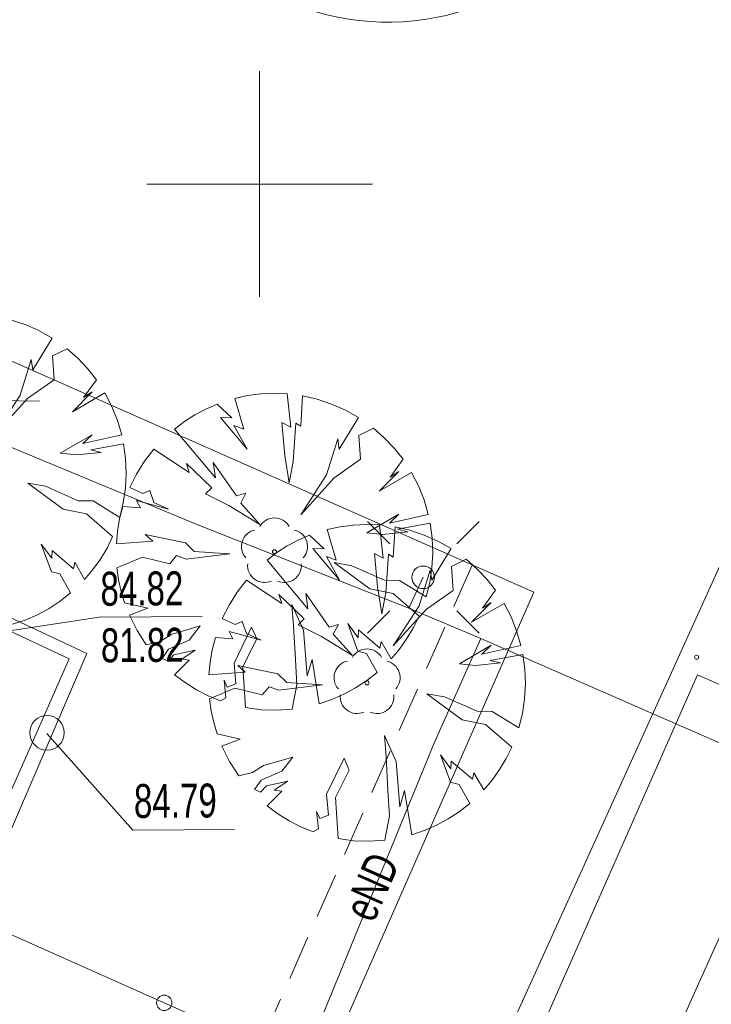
# Model space of a CAD drawing. Header units: metres. Extents: x -1013 to 1491576, y -5789570 to 1032.
# Tile 50 of 62: x 93 to 108, y -53 to -32. Entities that reach past the tile are written whole.
import ezdxf
from ezdxf.xclip import XClip

# ---------------------------------------------------------------- set-up
doc = ezdxf.new("R2010")
doc.units = ezdxf.units.M
doc.header["$MEASUREMENT"] = 0
doc.header["$XCLIPFRAME"] = 0
doc.linetypes.add('2_KTCR02', pattern=[1.5, 1, -0.5])
doc.layers.add('700-L Mapa 1_1000 dwg', color=7, linetype='Continuous')
for name, color, linetype, lineweight in [('703-L Płaszczyzny podejścia 2D3', 152, 'Continuous', 30), ('715-L Wymiary opisy dla 1_100085', 1, 'Continuous', 25), ('721-L Obiekty_Rośliny1', 7, 'Continuous', 13), ('ex_02_DXF_MZ_5_KTCR_D_L_17', 9, 'Continuous', 18), ('ex_02_DXF_MZ_5_KTKR_D_L_07', 9, 'Continuous', 18), ('ex_02_DXF_MZ_5_KTOK_L_47', 9, 'Continuous', 18), ('ex_02_DXF_MZ_5_OBOP_T_13', 9, 'Continuous', 18), ('ex_02_DXF_MZ_5_Podzial_sekcyjny_krzyze7', 9, 'Continuous', 18), ('ex_02_DXF_MZ_5_RTPW_T_17', 9, 'Continuous', 18), ('ex_02_DXF_MZ_5_SUPC_D_L_1200', 9, 'Continuous', 18), ('ex_02_DXF_MZ_5_SUPE_D_L_31', 9, 'Continuous', 18), ('ex_02_DXF_MZ_5_SUPE_E_T_31', 9, 'Continuous', 18), ('ex_02_DXF_MZ_5_SUPK_D_L_434', 9, 'Continuous', 18), ('ex_02_DXF_MZ_5_SUPW_D_L_05', 9, 'Continuous', 18), ('ex_02_DXF_MZ_5_SUSM_D_T_07', 9, 'Continuous', 18), ('ex_02_DXF_MZ_5_SUSM_D_T_37', 9, 'Continuous', 18), ('ex_02_DXF_MZ_5_SUTC_T_0200', 9, 'Continuous', 18), ('ex_02_DXF_MZ_5_SUTK_T_034', 9, 'Continuous', 18), ('ex_02_DXF_MZ_5_SUTT_T_030', 9, 'Continuous', 18), ('ex_02_DXF_MZ_5_SUUC_D_L_47', 9, 'Continuous', 18)]:
    doc.layers.add(name, color=color, linetype=linetype, lineweight=lineweight)
doc.styles.add('STYL_AUTOMATYCZNY_1', font='arial.ttf', dxfattribs={"width": 0.7})
doc.styles.add('STYL_AUTOMATYCZNY_3', font='ARIALN.TTF')

# ---------------------------------------------------------------- blocks, each defined once
blk = doc.blocks.new('Rysunek_1_5', base_point=(-7447251.91, -5789835.327))
at = {"layer": 'ex_02_DXF_MZ_5_KTCR_D_L_17', "color": 9, "linetype": '2_KTCR02', "lineweight": 18}
blk.add_line((102.799, -43.759), (96.114, -58.893), dxfattribs=at)
at = {"layer": 'ex_02_DXF_MZ_5_KTKR_D_L_07', "color": 9, "linetype": 'Continuous', "lineweight": 18}
for p, q in [((104.167, -44.363), (70.309, -29.39)), ((97.493, -59.512), (104.167, -44.363)), ((107.79, -46.188), (101.185, -61.126)), ((140.304, -60.581), (107.79, -46.188))]:
    blk.add_line(p, q, dxfattribs=at)
blk.add_arc((100.931, -26.134), 5.611, 253.5915, 293.2402, dxfattribs=at)
at = {"layer": 'ex_02_DXF_MZ_5_KTOK_L_47', "color": 9, "linetype": 'Continuous', "lineweight": 18}
for p, q in [((88.784, -50.254), (95.979, -53.448)), ((95.979, -53.448), (103.173, -56.642))]:
    blk.add_line(p, q, dxfattribs=at)
blk.add_circle((95.979, -53.448), 0.17, dxfattribs=at)
at = {"layer": 'ex_02_DXF_MZ_5_OBOP_T_13', "color": 9, "linetype": 'Continuous', "lineweight": 18}
for centre in [(98.42, -43.467), (100.47, -46.367)]:
    blk.add_circle(centre, 0.045, dxfattribs=at)
for centre, start, end in [((98.42, -43.092), 30.1401, 149.8599), ((98.064, -43.351), 102.1445, 221.86), ((98.777, -43.351), 318.14, 77.8555), ((98.2, -43.77), 174.1482, 293.8542), ((98.641, -43.77), 246.1458, 5.8518), ((100.47, -45.992), 30.1401, 149.8599), ((100.114, -46.251), 102.1445, 221.86), ((100.827, -46.251), 318.14, 77.8555), ((100.25, -46.67), 174.1482, 293.8542), ((100.691, -46.67), 246.1458, 5.8518)]:
    blk.add_arc(centre, 0.375, start, end, dxfattribs=at)
at = {"layer": 'ex_02_DXF_MZ_5_Podzial_sekcyjny_krzyze7', "color": 9, "linetype": 'Continuous', "lineweight": 18}
for p, q in [((98.09, -37.827), (98.09, -32.827)), ((95.59, -35.327), (100.59, -35.327))]:
    blk.add_line(p, q, dxfattribs=at)
at = {"layer": 'ex_02_DXF_MZ_5_RTPW_T_17', "color": 9, "linetype": 'Continuous', "lineweight": 18}
blk.add_circle((107.77, -45.801), 0.045, dxfattribs=at)
at = {"layer": 'ex_02_DXF_MZ_5_SUPC_D_L_1200', "color": 9, "linetype": 'Continuous', "lineweight": 18}
for p, q in [((65.975, -32.453), (94.264, -45.718)), ((93.871, -45.834), (65.808, -32.764)), ((94.264, -45.718), (89.58, -56.596)), ((80.192, -76.885), (93.871, -45.834))]:
    blk.add_line(p, q, dxfattribs=at)
at = {"layer": 'ex_02_DXF_MZ_5_SUPE_D_L_31', "color": 9, "linetype": 'Continuous', "lineweight": 18}
for p, q in [((92.403, -41.076), (96.686, -42.856)), ((96.686, -42.856), (101.399, -44.713)), ((101.399, -44.713), (101.714, -44.031)), ((101.399, -44.713), (102.994, -45.382)), ((102.994, -45.382), (101.95, -47.719)), ((102.994, -45.382), (112.976, -49.752)), ((101.95, -47.719), (98.686, -55.663))]:
    blk.add_line(p, q, dxfattribs=at)
at = {"layer": 'ex_02_DXF_MZ_5_SUPK_D_L_434', "color": 9, "linetype": 'Continuous', "lineweight": 18}
blk.add_line((99.115, -64.001), (108.598, -43.082), dxfattribs=at)
at = {"layer": 'ex_02_DXF_MZ_5_SUPW_D_L_05', "color": 9, "linetype": 'Continuous', "lineweight": 18}
blk.add_line((104.815, -59.69), (120.343, -25.138), dxfattribs=at)
at = {"layer": 'ex_02_DXF_MZ_5_SUSM_D_T_07', "color": 9, "linetype": 'Continuous', "lineweight": 18}
for p, q in [((100.972, -43.288), (100.477, -42.793)), ((102.457, -43.288), (102.952, -42.793)), ((100.972, -44.773), (100.477, -45.268)), ((102.457, -44.773), (102.952, -45.268))]:
    blk.add_line(p, q, dxfattribs=at)
at = {"layer": 'ex_02_DXF_MZ_5_SUSM_D_T_37', "color": 9, "linetype": 'Continuous', "lineweight": 18}
blk.add_circle((101.714, -44.031), 0.25, dxfattribs=at)
at = {"layer": 'ex_02_DXF_MZ_5_SUTC_T_0200', "color": 9, "linetype": 'Continuous', "lineweight": 18}
for p, q in [((93.378, -47.489), (95.282, -49.628)), ((95.282, -49.628), (97.535, -49.612))]:
    blk.add_line(p, q, dxfattribs=at)
at = {"layer": 'ex_02_DXF_MZ_5_SUTK_T_034', "color": 9, "linetype": 'Continuous', "lineweight": 18}
for p, q in [((88.676, -45.813), (94.54, -44.911)), ((94.54, -44.911), (96.82, -44.895))]:
    blk.add_line(p, q, dxfattribs=at)
at = {"layer": 'ex_02_DXF_MZ_5_SUTT_T_030', "color": 9, "linetype": 'Continuous', "lineweight": 18}
blk.add_line((90.966, -40.086), (93.218, -40.135), dxfattribs=at)
at = {"layer": 'ex_02_DXF_MZ_5_SUUC_D_L_47', "color": 9, "linetype": 'Continuous', "lineweight": 18}
blk.add_circle((93.382, -47.471), 0.383, dxfattribs=at)
at = {"layer": 'ex_02_DXF_MZ_5_SUPE_E_T_31', "color": 9, "linetype": 'Continuous', "lineweight": 18, "insert": (100.274, -51.551), "char_height": 0.75, "attachment_point": 4, "rotation": 66.1731, "style": 'STYL_AUTOMATYCZNY_1'}
blk.add_mtext('\\A1;{\\pql;\\fArial|b0|i0|c238|p0;\\W0.700000;eND}', dxfattribs=at)
at = {"layer": 'ex_02_DXF_MZ_5_SUTC_T_0200', "color": 9, "linetype": 'Continuous', "lineweight": 18, "insert": (95.307, -48.988), "char_height": 0.75, "attachment_point": 4, "rotation": 0.403, "style": 'STYL_AUTOMATYCZNY_1'}
blk.add_mtext('\\A1;{\\pql;\\fArial|b0|i0|c238|p0;\\W0.700000;84.79}', dxfattribs=at)
at = {"layer": 'ex_02_DXF_MZ_5_SUTK_T_034', "color": 9, "linetype": 'Continuous', "lineweight": 18, "char_height": 0.75, "attachment_point": 1, "rotation": 0.403, "style": 'STYL_AUTOMATYCZNY_1'}
for s, insert in [('\\A1;{\\pql;\\fArial|b0|i0|c238|p0;\\W0.700000;84.82}', (94.563, -43.911)), ('\\A1;{\\pql;\\fArial|b0|i0|c238|p0;\\W0.700000;81.82}', (94.572, -45.161))]:
    blk.add_mtext(s, dxfattribs=dict(at, insert=insert))

msp = doc.modelspace()

# ---------------------------------------------------------------- linework, layer by layer
at = {"layer": '703-L Płaszczyzny podejścia 2D3', "color": 152, "linetype": 'Continuous', "lineweight": 30}
msp.add_circle((8.227, 10.355), 1021.659, dxfattribs=at)
at = {"layer": '721-L Obiekty_Rośliny1', "color": 7, "linetype": 'Continuous', "lineweight": 13}
for p, q in [((92.895, -38.436), (92.577, -38.331)), ((93.202, -38.572), (92.895, -38.436)), ((93.066, -39.436), (93.494, -38.737)), ((93.494, -38.737), (93.202, -38.572)), ((93.825, -38.972), (93.501, -39.133)), ((94.063, -39.181), (93.825, -38.972)), ((92.785, -40.003), (93.031, -39.21)), ((93.031, -39.21), (93.066, -39.436)), ((93.501, -39.133), (93.538, -39.66)), ((94.281, -39.411), (94.063, -39.181)), ((94.477, -39.659), (94.281, -39.411)), ((93.538, -39.66), (92.948, -40.075)), ((94.19, -40.054), (94.477, -39.659)), ((92.211, -40.891), (92.785, -40.003)), ((92.948, -40.075), (92.211, -40.891)), ((93.946, -40.367), (94.381, -39.929)), ((94.665, -39.951), (93.946, -40.367)), ((94.381, -39.929), (94.19, -40.054)), ((94.819, -40.248), (94.665, -39.951)), ((97.825, -40.011), (97.539, -40.073)), ((97.539, -40.073), (97.738, -40.754)), ((98.115, -39.974), (97.825, -40.011)), ((98.407, -39.96), (98.115, -39.974)), ((98.699, -39.971), (98.407, -39.96)), ((98.781, -40.705), (98.699, -39.971)), ((99.04, -40.016), (99.002, -40.683)), ((99.367, -40.091), (99.04, -40.016)), ((99.685, -40.196), (99.367, -40.091)), ((94.944, -40.559), (94.819, -40.248)), ((96.898, -40.308), (96.655, -40.437)), ((97.149, -40.199), (96.898, -40.308)), ((97.474, -40.502), (97.149, -40.199)), ((99.992, -40.332), (99.685, -40.196)), ((96.655, -40.437), (96.424, -40.584)), ((97.814, -41.193), (97.222, -40.495)), ((97.222, -40.495), (97.474, -40.502)), ((99.856, -41.196), (100.284, -40.497)), ((100.284, -40.497), (99.992, -40.332)), ((95.038, -40.88), (94.944, -40.559)), ((96.424, -40.584), (96.205, -40.749)), ((97.738, -40.754), (97.519, -40.672)), ((97.519, -40.672), (97.814, -41.193)), ((98.651, -41.339), (98.586, -40.604)), ((98.586, -40.604), (98.781, -40.705)), ((98.894, -40.62), (98.835, -41.465)), ((99.002, -40.683), (98.894, -40.62)), ((100.615, -40.732), (100.291, -40.893)), ((100.853, -40.941), (100.615, -40.732)), ((93.675, -41.284), (94.382, -40.876)), ((94.382, -40.876), (94.175, -41.07)), ((94.175, -41.07), (95.038, -40.88)), ((96.205, -40.749), (97.112, -41.828)), ((100.291, -40.893), (100.328, -41.42)), ((101.071, -41.171), (100.853, -40.941)), ((95.08, -41.076), (94.354, -41.209)), ((95.124, -41.403), (95.08, -41.076)), ((99.575, -41.763), (99.821, -40.97)), ((99.821, -40.97), (99.856, -41.196)), ((101.267, -41.419), (101.071, -41.171)), ((94.033, -41.322), (93.675, -41.284)), ((94.584, -41.266), (94.033, -41.322)), ((94.354, -41.209), (94.584, -41.266)), ((95.75, -41.194), (95.545, -41.46)), ((96.534, -41.708), (95.75, -41.194)), ((98.747, -41.937), (98.651, -41.339)), ((95.137, -41.731), (95.124, -41.403)), ((95.545, -41.46), (95.365, -41.745)), ((97.03, -42.048), (96.47, -41.514)), ((96.47, -41.514), (96.534, -41.708)), ((97.112, -41.828), (97.065, -41.492)), ((97.065, -41.492), (97.579, -42.231)), ((98.835, -41.465), (98.747, -41.937)), ((100.328, -41.42), (99.738, -41.835)), ((100.98, -41.814), (101.267, -41.419)), ((95.119, -42.06), (95.137, -41.731)), ((95.365, -41.745), (95.214, -42.046)), ((99.001, -42.651), (99.575, -41.763)), ((99.738, -41.835), (99.001, -42.651)), ((100.736, -42.127), (101.171, -41.689)), ((101.455, -41.711), (100.736, -42.127)), ((101.171, -41.689), (100.98, -41.814)), ((101.609, -42.008), (101.455, -41.711)), ((93.739, -42.524), (92.954, -41.947)), ((92.954, -41.947), (93.347, -42.015)), ((93.347, -42.015), (94.07, -42.335)), ((95.214, -42.046), (95.501, -42.179)), ((96.895, -42.183), (97.03, -42.048)), ((101.734, -42.319), (101.609, -42.008)), ((95.071, -42.385), (95.119, -42.06)), ((95.501, -42.179), (95.657, -42.107)), ((95.657, -42.107), (95.749, -42.377)), ((97.411, -42.442), (96.895, -42.183)), ((97.579, -42.231), (97.786, -42.172)), ((97.786, -42.172), (97.673, -42.393)), ((94.07, -42.335), (94.402, -42.341)), ((94.402, -42.341), (94.992, -42.705)), ((95.061, -42.462), (94.991, -42.734)), ((94.992, -42.705), (95.071, -42.385)), ((95.451, -42.492), (95.061, -42.462)), ((96.073, -42.521), (95.364, -42.33)), ((95.364, -42.33), (95.451, -42.492)), ((95.749, -42.377), (96.073, -42.521)), ((98.095, -42.865), (97.411, -42.442)), ((97.673, -42.393), (98.095, -42.865)), ((101.828, -42.64), (101.734, -42.319)), ((94.257, -42.629), (93.739, -42.524)), ((94.836, -43.128), (94.257, -42.629)), ((100.465, -43.044), (101.172, -42.636)), ((101.172, -42.636), (100.965, -42.83)), ((100.965, -42.83), (101.828, -42.64)), ((94.991, -42.734), (94.943, -43.011)), ((99.875, -42.911), (99.589, -42.973)), ((100.165, -42.874), (99.875, -42.911)), ((100.457, -42.86), (100.165, -42.874)), ((100.749, -42.871), (100.457, -42.86)), ((100.831, -43.605), (100.749, -42.871)), ((101.09, -42.916), (101.052, -43.583)), ((101.417, -42.991), (101.09, -42.916)), ((101.87, -42.836), (101.144, -42.969)), ((101.914, -43.163), (101.87, -42.836)), ((94.711, -43.383), (94.836, -43.128)), ((94.943, -43.011), (94.918, -43.29)), ((95.723, -43.23), (95.558, -43.086)), ((95.558, -43.086), (96.447, -43.268)), ((99.199, -43.099), (98.948, -43.208)), ((99.524, -43.402), (99.199, -43.099)), ((99.589, -42.973), (99.788, -43.654)), ((100.823, -43.082), (100.465, -43.044)), ((101.374, -43.026), (100.823, -43.082)), ((101.144, -42.969), (101.374, -43.026)), ((101.735, -43.096), (101.417, -42.991)), ((102.042, -43.232), (101.735, -43.096)), ((93.479, -43.907), (93.255, -43.297)), ((93.255, -43.297), (93.487, -43.611)), ((94.918, -43.29), (95.723, -43.23)), ((96.447, -43.268), (96.644, -43.461)), ((98.705, -43.337), (98.474, -43.484)), ((98.948, -43.208), (98.705, -43.337)), ((101.927, -43.491), (101.914, -43.163)), ((102.334, -43.397), (102.042, -43.232)), ((93.487, -43.611), (93.493, -43.437)), ((93.493, -43.437), (93.967, -43.841)), ((94.565, -43.627), (94.711, -43.383)), ((96.251, -43.552), (96.1, -43.732)), ((96.464, -43.628), (96.251, -43.552)), ((97.433, -43.511), (96.464, -43.628)), ((96.644, -43.461), (97.433, -43.511)), ((98.474, -43.484), (98.255, -43.649)), ((99.864, -44.093), (99.272, -43.395)), ((99.272, -43.395), (99.524, -43.402)), ((99.788, -43.654), (99.569, -43.572)), ((99.569, -43.572), (99.864, -44.093)), ((100.701, -44.239), (100.636, -43.504)), ((100.636, -43.504), (100.831, -43.605)), ((100.944, -43.52), (100.885, -44.365)), ((101.052, -43.583), (100.944, -43.52)), ((101.906, -44.096), (102.334, -43.397)), ((101.909, -43.82), (101.927, -43.491)), ((93.967, -43.841), (93.996, -43.695)), ((93.996, -43.695), (94.216, -44.076)), ((94.4, -43.858), (94.565, -43.627)), ((95.495, -43.587), (94.932, -43.823)), ((96.1, -43.732), (95.495, -43.587)), ((98.255, -43.649), (99.162, -44.728)), ((100.529, -44.284), (99.744, -43.707)), ((99.744, -43.707), (100.137, -43.775)), ((100.137, -43.775), (100.86, -44.095)), ((102.665, -43.632), (102.341, -43.793)), ((102.341, -43.793), (102.378, -44.32)), ((102.903, -43.841), (102.665, -43.632)), ((93.669, -43.956), (93.479, -43.907)), ((93.904, -44.377), (93.669, -43.956)), ((94.216, -44.076), (94.4, -43.858)), ((94.932, -43.823), (94.968, -44.084)), ((101.625, -44.663), (101.871, -43.87)), ((101.861, -44.145), (101.909, -43.82)), ((101.871, -43.87), (101.906, -44.096)), ((103.121, -44.071), (102.903, -43.841)), ((94.968, -44.084), (95.024, -44.342)), ((97.8, -44.094), (97.595, -44.36)), ((98.584, -44.608), (97.8, -44.094)), ((100.86, -44.095), (101.192, -44.101)), ((101.192, -44.101), (101.782, -44.465)), ((101.782, -44.465), (101.861, -44.145)), ((103.317, -44.319), (103.121, -44.071)), ((93.673, -44.558), (93.904, -44.377)), ((95.024, -44.342), (95.1, -44.595)), ((97.595, -44.36), (97.415, -44.645)), ((99.08, -44.948), (98.52, -44.414)), ((98.52, -44.414), (98.584, -44.608)), ((99.162, -44.728), (99.115, -44.392)), ((99.115, -44.392), (99.629, -45.131)), ((101.047, -44.389), (100.529, -44.284)), ((100.797, -44.837), (100.701, -44.239)), ((100.885, -44.365), (100.797, -44.837)), ((101.626, -44.888), (101.047, -44.389)), ((102.378, -44.32), (101.788, -44.735)), ((103.03, -44.714), (103.317, -44.319)), ((93.427, -44.719), (93.673, -44.558)), ((95.1, -44.595), (95.612, -44.715)), ((97.415, -44.645), (97.264, -44.946)), ((98.842, -45.106), (98.806, -44.631)), ((98.806, -44.631), (99.063, -45.204)), ((101.051, -45.551), (101.625, -44.663)), ((102.786, -45.027), (103.221, -44.589)), ((103.505, -44.611), (102.786, -45.027)), ((103.221, -44.589), (103.03, -44.714)), ((103.659, -44.908), (103.505, -44.611)), ((92.899, -44.976), (93.169, -44.858)), ((93.169, -44.858), (93.427, -44.719)), ((95.612, -44.715), (95.207, -44.871)), ((95.207, -44.871), (95.376, -45.208)), ((101.788, -44.735), (101.051, -45.551)), ((101.501, -45.143), (101.626, -44.888)), ((92.621, -45.071), (92.899, -44.976)), ((97.264, -44.946), (97.551, -45.079)), ((97.551, -45.079), (97.707, -45.007)), ((97.707, -45.007), (97.799, -45.277)), ((98.884, -45.847), (98.842, -45.106)), ((98.945, -45.083), (99.08, -44.948)), ((99.461, -45.342), (98.945, -45.083)), ((99.629, -45.131), (99.836, -45.072)), ((99.836, -45.072), (99.723, -45.293)), ((100.269, -45.667), (100.045, -45.057)), ((100.045, -45.057), (100.277, -45.371)), ((103.784, -45.219), (103.659, -44.908)), ((95.376, -45.208), (95.581, -45.525)), ((95.885, -45.453), (96.13, -45.297)), ((96.13, -45.297), (96.778, -45.108)), ((96.778, -45.108), (96.533, -45.422)), ((98.123, -45.421), (97.414, -45.23)), ((97.414, -45.23), (97.501, -45.392)), ((97.524, -45.932), (97.913, -45.134)), ((97.799, -45.277), (98.123, -45.421)), ((97.913, -45.134), (98.026, -45.396)), ((99.063, -45.204), (99.146, -46.21)), ((99.723, -45.293), (100.145, -45.765)), ((100.277, -45.371), (100.283, -45.197)), ((100.283, -45.197), (100.757, -45.601)), ((101.355, -45.387), (101.501, -45.143)), ((103.878, -45.54), (103.784, -45.219)), ((95.581, -45.525), (95.885, -45.453)), ((96.533, -45.422), (96.073, -45.624)), ((97.111, -45.362), (97.041, -45.634)), ((97.501, -45.392), (97.111, -45.362)), ((98.026, -45.396), (97.722, -46.002)), ((100.145, -45.765), (99.461, -45.342)), ((100.757, -45.601), (100.786, -45.455)), ((100.786, -45.455), (101.006, -45.836)), ((101.19, -45.618), (101.355, -45.387)), ((102.515, -45.944), (103.222, -45.536)), ((103.222, -45.536), (103.015, -45.73)), ((103.015, -45.73), (103.878, -45.54)), ((96.073, -45.624), (95.931, -45.826)), ((96.064, -45.885), (96.194, -45.749)), ((96.194, -45.749), (96.666, -45.64)), ((96.666, -45.64), (96.365, -45.842)), ((97.041, -45.634), (96.993, -45.911)), ((100.459, -45.716), (100.269, -45.667)), ((100.694, -46.137), (100.459, -45.716)), ((101.006, -45.836), (101.19, -45.618)), ((103.92, -45.736), (103.194, -45.869)), ((103.964, -46.063), (103.92, -45.736)), ((95.931, -45.826), (96.064, -45.885)), ((96.532, -45.863), (96.205, -46.186)), ((96.365, -45.842), (96.532, -45.863)), ((96.993, -45.911), (96.968, -46.19)), ((97.567, -46.392), (97.524, -45.932)), ((98.917, -46.409), (98.884, -45.847)), ((99.146, -46.21), (99.252, -45.852)), ((99.252, -45.852), (99.411, -46.831)), ((102.873, -45.982), (102.515, -45.944)), ((103.424, -45.926), (102.873, -45.982)), ((103.194, -45.869), (103.424, -45.926)), ((96.205, -46.186), (96.441, -46.362)), ((96.968, -46.19), (97.773, -46.13)), ((97.773, -46.13), (97.608, -45.986)), ((97.608, -45.986), (98.497, -46.168)), ((97.722, -46.002), (97.781, -46.915)), ((98.497, -46.168), (98.694, -46.361)), ((100.463, -46.318), (100.694, -46.137)), ((103.977, -46.391), (103.964, -46.063)), ((96.441, -46.362), (96.692, -46.518)), ((97.343, -46.698), (97.303, -46.311)), ((97.303, -46.311), (97.375, -46.466)), ((97.375, -46.466), (97.567, -46.392)), ((99.483, -46.411), (98.514, -46.528)), ((98.694, -46.361), (99.483, -46.411)), ((98.815, -46.952), (98.917, -46.409)), ((100.217, -46.479), (100.463, -46.318)), ((103.959, -46.72), (103.977, -46.391)), ((96.692, -46.518), (96.954, -46.653)), ((97.545, -46.487), (96.982, -46.723)), ((98.15, -46.632), (97.545, -46.487)), ((98.301, -46.452), (98.15, -46.632)), ((98.514, -46.528), (98.301, -46.452)), ((99.689, -46.736), (99.959, -46.618)), ((99.959, -46.618), (100.217, -46.479)), ((102.579, -47.184), (101.794, -46.607)), ((101.794, -46.607), (102.187, -46.675)), ((96.954, -46.653), (97.227, -46.765)), ((96.982, -46.723), (97.018, -46.984)), ((97.227, -46.765), (97.343, -46.698)), ((99.411, -46.831), (99.689, -46.736)), ((102.187, -46.675), (102.91, -46.995)), ((103.911, -47.045), (103.959, -46.72)), ((97.018, -46.984), (97.074, -47.242)), ((97.781, -46.915), (98.124, -46.961)), ((98.124, -46.961), (98.469, -46.974)), ((98.469, -46.974), (98.815, -46.952)), ((102.91, -46.995), (103.242, -47.001)), ((103.242, -47.001), (103.832, -47.365)), ((103.832, -47.365), (103.911, -47.045)), ((97.074, -47.242), (97.15, -47.495)), ((103.097, -47.289), (102.579, -47.184)), ((97.15, -47.495), (97.662, -47.615)), ((103.676, -47.788), (103.097, -47.289)), ((97.662, -47.615), (97.257, -47.771)), ((100.892, -48.006), (100.856, -47.531)), ((100.856, -47.531), (101.113, -48.104)), ((97.257, -47.771), (97.426, -48.108)), ((103.551, -48.043), (103.676, -47.788)), ((97.426, -48.108), (97.631, -48.425)), ((98.18, -48.197), (98.828, -48.008)), ((98.828, -48.008), (98.583, -48.322)), ((99.574, -48.832), (99.963, -48.034)), ((99.963, -48.034), (100.076, -48.296)), ((100.934, -48.747), (100.892, -48.006)), ((101.113, -48.104), (101.196, -49.11)), ((102.319, -48.567), (102.095, -47.957)), ((102.095, -47.957), (102.327, -48.271)), ((102.327, -48.271), (102.333, -48.097)), ((102.333, -48.097), (102.807, -48.501)), ((103.405, -48.287), (103.551, -48.043)), ((97.631, -48.425), (97.935, -48.353)), ((97.935, -48.353), (98.18, -48.197)), ((98.583, -48.322), (98.123, -48.524)), ((100.076, -48.296), (99.772, -48.902)), ((102.807, -48.501), (102.836, -48.355)), ((102.836, -48.355), (103.056, -48.736)), ((103.24, -48.518), (103.405, -48.287)), ((98.123, -48.524), (97.981, -48.726)), ((98.244, -48.649), (98.716, -48.54)), ((98.716, -48.54), (98.415, -48.742)), ((102.509, -48.616), (102.319, -48.567)), ((103.056, -48.736), (103.24, -48.518)), ((97.981, -48.726), (98.114, -48.785)), ((98.114, -48.785), (98.244, -48.649)), ((98.582, -48.763), (98.255, -49.086)), ((98.415, -48.742), (98.582, -48.763)), ((100.967, -49.309), (100.934, -48.747)), ((101.196, -49.11), (101.302, -48.752)), ((101.302, -48.752), (101.461, -49.731)), ((102.744, -49.037), (102.509, -48.616)), ((99.617, -49.292), (99.574, -48.832)), ((99.772, -48.902), (99.831, -49.815)), ((98.255, -49.086), (98.491, -49.262)), ((99.393, -49.598), (99.353, -49.211)), ((99.353, -49.211), (99.425, -49.366)), ((102.267, -49.379), (102.513, -49.218)), ((102.513, -49.218), (102.744, -49.037)), ((98.491, -49.262), (98.742, -49.418)), ((98.742, -49.418), (99.004, -49.553)), ((99.425, -49.366), (99.617, -49.292)), ((100.865, -49.852), (100.967, -49.309)), ((102.009, -49.518), (102.267, -49.379)), ((99.004, -49.553), (99.277, -49.665)), ((99.277, -49.665), (99.393, -49.598)), ((101.461, -49.731), (101.739, -49.636)), ((101.739, -49.636), (102.009, -49.518)), ((99.831, -49.815), (100.174, -49.861)), ((100.174, -49.861), (100.519, -49.874)), ((100.519, -49.874), (100.865, -49.852))]:
    msp.add_line(p, q, dxfattribs=at)

# ---------------------------------------------------------------- block references
at = {"layer": '700-L Mapa 1_1000 dwg', "color": 52, "linetype": 'Continuous', "lineweight": 25}
ref = msp.add_blockref('Rysunek_1_5', (-7447251.91, -5789835.327), dxfattribs=at)
XClip(ref).set_block_clipping_path([(-454.4097296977, -337.82710067), (350.5902703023, 167.17289933)])

# ---------------------------------------------------------------- texts
at = {"layer": '715-L Wymiary opisy dla 1_100085', "color": 1, "linetype": 'Continuous', "lineweight": 25, "insert": (42.905, -13.845), "char_height": 2, "attachment_point": 7, "rotation": 336.1008, "style": 'STYL_AUTOMATYCZNY_3'}
msp.add_mtext('\\A1;{\\pql;\\fArial Narrow|b0|i0|c238|p0;\\W1.000000;Główny kierunek \\fArial Narrow|b0|i0|c238|p0;\\W1.000000;startu (\\fArial Narrow|b0|i0|c238|p0;\\W1.000000;podejścia\\fArial Narrow|b0|i0|c238|p0;\\W1.000000;)\\fArial Narrow|b0|i0|c238|p0;\\W1.000000; 114,30°/294,3°}', dxfattribs=at)

doc.saveas('drawing.dxf')
